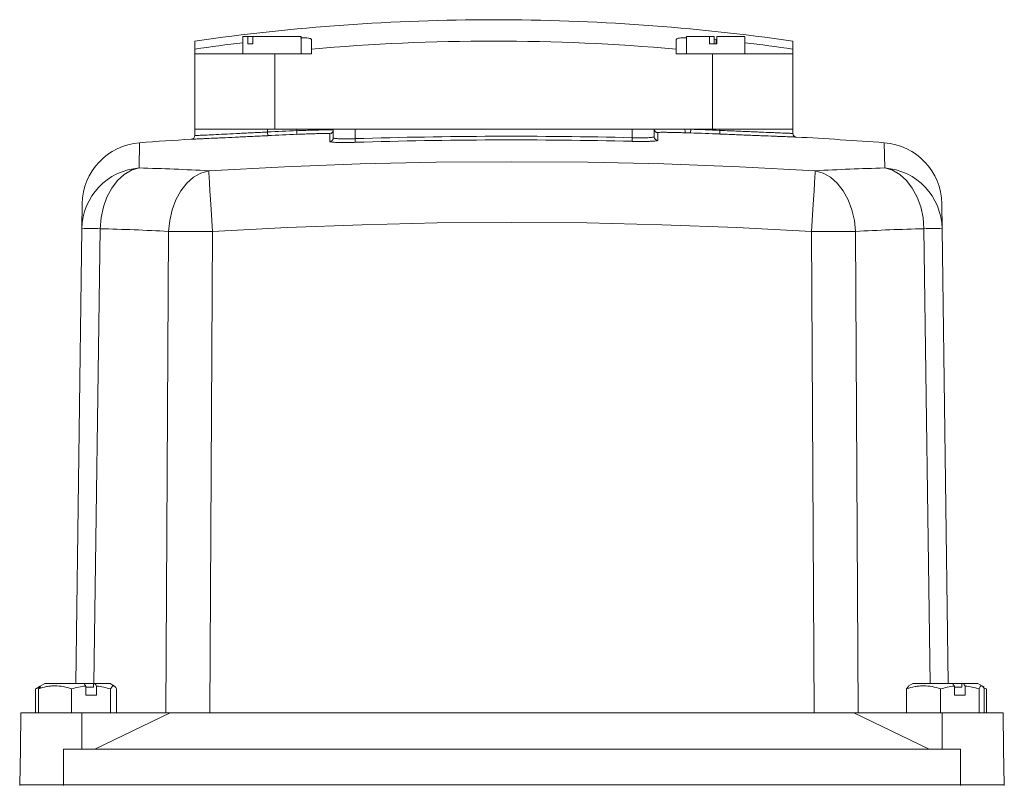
# Model space of a CAD drawing. Header units: millimetres. Extents: x 130 to 821, y 51 to 865.
# Tile 14 of 22: x 181 to 316, y 760 to 865. Entities that reach past the tile are written whole.
import ezdxf

# ---------------------------------------------------------------- set-up
doc = ezdxf.new("R2010")
doc.units = ezdxf.units.MM

msp = doc.modelspace()

# ---------------------------------------------------------------- linework, layer by layer
at = {"color": 7, "linetype": 'Continuous', "lineweight": 15}
for p, q in [((205.31, 860.73), (205.31, 861.82)), ((211.9, 862.46), (211.9, 860.06)), ((212.59, 862.46), (211.9, 862.46)), ((212.59, 861.46), (212.59, 862.46)), ((212.59, 862.46), (213.26, 862.46)), ((213.26, 861.46), (212.59, 861.46)), ((219.9, 862.46), (213.26, 862.46)), ((213.26, 862.46), (213.26, 861.46)), ((219.9, 860.06), (219.9, 862.46)), ((221.3, 862.04), (221.3, 860.73)), ((271.3, 860.73), (271.3, 862.04)), ((272.71, 862.46), (272.71, 860.06)), ((275.88, 862.46), (272.71, 862.46)), ((275.88, 861.46), (275.88, 862.46)), ((275.88, 862.46), (276.54, 862.46)), ((276.87, 861.46), (275.88, 861.46)), ((276.54, 862.46), (276.54, 861.46)), ((276.54, 862.07), (276.8, 862.04)), ((276.87, 862.46), (276.87, 861.46)), ((280.71, 862.46), (276.87, 862.46)), ((280.71, 860.06), (280.71, 862.46)), ((287.29, 861.82), (287.29, 860.73)), ((205.31, 860.06), (205.31, 860.73)), ((205.31, 860.06), (205.31, 849.76)), ((216.3, 860.06), (205.31, 860.06)), ((216.3, 860.06), (216.3, 849.76)), ((221.3, 860.06), (216.3, 860.06)), ((221.3, 860.73), (221.3, 860.06)), ((271.3, 860.06), (271.3, 860.73)), ((276.3, 860.06), (271.3, 860.06)), ((276.3, 860.06), (276.3, 849.76)), ((287.29, 860.06), (276.3, 860.06)), ((287.29, 860.73), (287.29, 860.06)), ((287.29, 860.06), (287.29, 849.76)), ((205.3, 848.87), (205.3, 849.76)), ((205.3, 849.76), (215.3, 849.76)), ((215.3, 849.36), (215.3, 849.76)), ((215.3, 849.76), (219.3, 849.76)), ((215.33, 848.86), (215.3, 849.36)), ((219.3, 849.54), (219.3, 849.76)), ((219.3, 849.76), (224.3, 849.76)), ((219.32, 849.04), (219.3, 849.54)), ((224.3, 849.76), (227.3, 849.76)), ((224.3, 848.55), (224.3, 849.76)), ((227.3, 848.45), (227.3, 849.76)), ((227.3, 849.76), (265.3, 849.76)), ((265.3, 848.58), (265.3, 849.76)), ((265.3, 849.76), (268.3, 849.76)), ((268.3, 848.71), (268.3, 849.76)), ((268.3, 849.76), (272.53, 849.76)), ((268.79, 849.26), (268.79, 848.21)), ((272.53, 849.76), (273.3, 849.76)), ((273.3, 849.73), (273.28, 849.24)), ((273.3, 849.73), (273.3, 849.76)), ((273.3, 849.76), (277.3, 849.76)), ((277.3, 849.58), (277.28, 849.08)), ((277.3, 849.58), (277.3, 849.76)), ((277.3, 849.76), (287.3, 849.76)), ((287.3, 849.17), (287.3, 849.76)), ((223.82, 848.05), (223.82, 849.13)), ((227.3, 848.45), (227.32, 847.95)), ((265.3, 848.58), (265.29, 848.08)), ((189.83, 836.11), (189.87, 839.53)), ((307.73, 839.53), (307.78, 836.11)), ((188.99, 773.76), (189.83, 836.11)), ((201.35, 769.76), (201.71, 835.73)), ((207.72, 835.73), (207.36, 769.76)), ((290.25, 769.76), (289.88, 835.73)), ((295.89, 835.73), (296.26, 769.76)), ((307.78, 836.11), (308.61, 773.76)), ((184.74, 773.76), (184.12, 773.4)), ((190.13, 773.76), (184.74, 773.76)), ((191.48, 773.76), (190.13, 773.76)), ((191.43, 773.26), (191.43, 773.76)), ((191.61, 773.76), (191.43, 773.76)), ((193.69, 773.76), (191.61, 773.76)), ((194.31, 773.4), (193.69, 773.76)), ((303.74, 773.76), (303.14, 773.41)), ((309.22, 773.76), (303.74, 773.76)), ((310.5, 773.76), (309.22, 773.76)), ((310.5, 773.26), (310.5, 773.76)), ((310.69, 773.76), (310.5, 773.76)), ((312.69, 773.76), (310.69, 773.76)), ((313.29, 773.41), (312.69, 773.76)), ((183.79, 773.13), (183.45, 773.01)), ((183.45, 773.01), (183.45, 769.76)), ((184.12, 773.4), (183.61, 773.1)), ((183.87, 773.01), (184.17, 773.32)), ((183.87, 773.01), (183.87, 769.76)), ((188.42, 773.01), (188.42, 769.76)), ((190.36, 772.16), (190.36, 773.42)), ((191.43, 773.26), (190.36, 773.26)), ((191.84, 773.42), (191.84, 772.16)), ((193.77, 773.01), (193.77, 769.76)), ((194.56, 773.01), (194.56, 769.76)), ((302.91, 773.01), (303.18, 773.34)), ((302.91, 773.01), (302.91, 769.76)), ((307.54, 773.01), (307.54, 769.76)), ((309.46, 772.16), (309.46, 773.42)), ((310.5, 773.26), (309.46, 773.26)), ((310.93, 773.42), (310.93, 772.16)), ((312.84, 773.01), (312.84, 769.76)), ((313.52, 773.28), (313.29, 773.41)), ((313.86, 773.01), (313.47, 773.19)), ((313.52, 773.01), (313.52, 769.76)), ((313.86, 773.01), (313.86, 769.76)), ((191.84, 772.16), (190.36, 772.16)), ((310.93, 772.16), (309.46, 772.16)), ((181.48, 769.76), (181.39, 764.76)), ((189.8, 769.76), (181.48, 769.76)), ((189.8, 769.76), (189.84, 764.76)), ((201.94, 769.76), (189.8, 769.76)), ((191.61, 764.76), (201.94, 769.76)), ((295.66, 769.76), (201.94, 769.76)), ((295.66, 769.76), (305.99, 764.76)), ((307.8, 769.76), (295.66, 769.76)), ((307.8, 769.76), (307.77, 764.76)), ((316.13, 769.76), (307.8, 769.76)), ((316.21, 764.76), (316.13, 769.76)), ((181.39, 764.76), (181.3, 759.86)), ((187.3, 764.76), (187.3, 759.86)), ((310.3, 764.76), (187.3, 764.76)), ((310.3, 764.76), (310.3, 759.86)), ((316.21, 764.76), (316.3, 759.86)), ((181.3, 759.86), (181.3, 759.76)), ((187.3, 759.86), (181.3, 759.86)), ((187.3, 759.86), (187.3, 759.76)), ((310.3, 759.86), (187.3, 759.86)), ((310.3, 759.86), (310.3, 759.76)), ((316.3, 759.86), (310.3, 759.86)), ((316.3, 759.86), (316.3, 759.76))]:
    msp.add_line(p, q, dxfattribs=at)
at = {"color": 8, "linetype": 'Continuous', "lineweight": 15}
for p, q in [((276.8, 861.46), (276.8, 862.04)), ((197.75, 847.89), (197.7, 844.43)), ((204.83, 848.37), (204.83, 848.38)), ((287.77, 848.67), (287.77, 848.67)), ((299.9, 844.43), (299.85, 847.89)), ((192.32, 836.11), (191.48, 773.76)), ((306.12, 773.76), (305.29, 836.11))]:
    msp.add_line(p, q, dxfattribs=at)
at = {"color": 7, "linetype": 'Continuous', "lineweight": 15, "flags": 128}
for points in [[(207.22, 844.05), (217.61, 844.59), (228, 844.98), (238.4, 845.22), (248.8, 845.29), (259.2, 845.22), (269.6, 844.98), (280, 844.59), (290.38, 844.05)], [(197.7, 844.43), (196.65, 844.11), (195.64, 843.53), (194.73, 842.71), (193.92, 841.67), (193.26, 840.45), (192.77, 839.09), (192.45, 837.62), (192.32, 836.11)], [(201.71, 835.73), (201.87, 837.25), (202.2, 838.71), (202.72, 840.07), (203.4, 841.29), (204.22, 842.33), (205.14, 843.15), (206.16, 843.73), (207.22, 844.05)], [(207.22, 844.05), (207.24, 843.74), (207.27, 843.17), (207.32, 842.35), (207.39, 841.31), (207.46, 840.09), (207.54, 838.72), (207.63, 837.25), (207.72, 835.73)], [(289.88, 835.73), (289.97, 837.25), (290.06, 838.72), (290.14, 840.09), (290.22, 841.31), (290.28, 842.35), (290.33, 843.17), (290.36, 843.74), (290.38, 844.05)], [(290.38, 844.05), (291.45, 843.73), (292.46, 843.15), (293.39, 842.33), (294.2, 841.29), (294.88, 840.07), (295.4, 838.71), (295.74, 837.25), (295.89, 835.73)], [(305.29, 836.11), (305.16, 837.62), (304.84, 839.09), (304.34, 840.45), (303.68, 841.67), (302.88, 842.71), (301.96, 843.53), (300.96, 844.11), (299.9, 844.43)], [(289.88, 835.73), (279.62, 836.27), (269.35, 836.65), (259.08, 836.89), (248.8, 836.96), (238.53, 836.89), (228.25, 836.65), (217.98, 836.27), (207.72, 835.73)]]:
    msp.add_lwpolyline(points, dxfattribs=at)
at = {"color": 7, "linetype": 'Continuous', "lineweight": 15}
for centre, radius, start, end in [((246.3, 576.89), 287.87, 90.0001, 98.1862), ((246.3, 576.89), 287.87, 81.8138, 90.0001), ((246.3, 576.89), 286.78, 96.8904, 98.2175), ((246.3, 576.89), 284.94, 84.9665, 95.0335), ((246.3, 576.89), 286.78, 81.7825, 83.1096), ((248.8, 149.76), 700.41, 92.41392, 92.74147), ((223.8, 849.63), 0.5, 272.0374, 359.9929), ((268.8, 849.76), 0.5, 180.0084, 268.373), ((268.8, 849.79), 0.5, 183.6342, 268.3734), ((273.42, 849.61), 0.903, 170.6763, 203.0267), ((248.8, 149.76), 699.91, 87.66795, 87.9954), ((248.8, 149.76), 700.41, 87.66795, 87.9954), ((287.8, 849.17), 0.5, 180, 266.8084), ((287.8, 849.17), 0.5, 180, 221.4218), ((198.37, 839.42), 8.5, 94.1822, 179.231), ((248.8, 149.76), 700, 93.60125, 94.18222), ((204.8, 848.87), 0.5, 273.6012, 360), ((204.8, 848.87), 0.5, 273.6012, 360), ((248.8, 149.76), 699.91, 92.41392, 92.74147), ((223.8, 848.55), 0.5, 271.9912, 359.9508), ((248.8, 149.76), 699.02, 88.64744, 91.76254), ((248.8, 149.76), 698.52, 88.64744, 91.76254), ((268.8, 848.71), 0.5, 180.0497, 268.4174), ((248.8, 149.76), 700, 85.81778, 86.80843), ((299.23, 839.42), 8.5, 0.769, 85.8178), ((198.3, 835.98), 8.47, 94.0246, 179.1044), ((188.54, 497.69), 346.86, 86.9133, 88.4862), ((309.06, 497.69), 346.86, 91.5138, 93.0867), ((299.3, 835.98), 8.47, 0.8956, 85.9754), ((191.07, 770.04), 66.08, 88.9208, 91.0792), ((183.26, 493.58), 342.65, 86.9133, 88.4862), ((204.72, 361.23), 474.51, 89.6372, 90.3628), ((292.88, 361.23), 474.51, 89.6372, 90.3628), ((314.34, 493.58), 342.65, 91.5138, 93.0867), ((306.53, 770.04), 66.08, 88.9208, 91.0792)]:
    msp.add_arc(centre, radius, start, end, dxfattribs=at)
at = {"color": 8, "linetype": 'Continuous', "lineweight": 15}
msp.add_arc((287.8, 849.17), 0.5, 221.4218, 266.8084, dxfattribs=at)
at = {"color": 7, "linetype": 'Continuous', "lineweight": 15}
for points, knots in [([(219.81, 862.27), (220.04, 862.27), (220.69, 862.27), (221.19, 862.19), (221.27, 862.09), (221.3, 862.04)], [0, 0, 0, 0, 0.234061, 0.684974, 1, 1, 1, 1]), ([(271.3, 862.04), (271.37, 862.1), (271.5, 862.22), (272.1, 862.29), (272.64, 862.28), (272.71, 862.28)], [0, 0, 0, 0, 0.464165, 0.928511, 1, 1, 1, 1]), ([(205.3, 848.87), (205.3, 848.87), (205.37, 848.88), (205.56, 848.88), (205.64, 848.89), (205.83, 848.9), (206.05, 848.91), (206.33, 848.92), (206.64, 848.93), (206.81, 848.94), (207.36, 848.97), (207.77, 848.99), (208.7, 849.03), (209.21, 849.06), (210.3, 849.11), (210.87, 849.14), (211.78, 849.19), (212.09, 849.2), (212.72, 849.23), (213.04, 849.25), (213.99, 849.3), (214.64, 849.33), (215.3, 849.36)], [0, 0, 0, 0, 0.125, 0.125, 0.1875, 0.1875, 0.25, 0.3125, 0.3125, 0.375, 0.375, 0.5, 0.5, 0.625, 0.625, 0.75, 0.75, 0.8125, 0.8125, 0.875, 0.875, 1, 1, 1, 1]), ([(219.3, 849.54), (219.63, 849.55), (219.96, 849.57), (220.6, 849.59), (220.92, 849.6), (221.52, 849.62), (221.81, 849.62), (222.36, 849.64), (222.61, 849.64), (223.07, 849.65), (223.28, 849.65), (223.64, 849.65), (223.8, 849.65), (223.98, 849.65), (224.04, 849.65), (224.13, 849.65), (224.17, 849.65), (224.27, 849.64), (224.3, 849.64), (224.3, 849.63)], [0, 0, 0, 0, 0.125, 0.125, 0.25, 0.25, 0.375, 0.375, 0.5, 0.5, 0.625, 0.625, 0.75, 0.75, 0.8125, 0.8125, 0.875, 0.875, 1, 1, 1, 1]), ([(223.82, 849.13), (223.82, 849.14), (223.79, 849.14), (223.68, 849.15), (223.59, 849.15), (223.36, 849.16), (223.23, 849.16), (222.9, 849.15), (222.71, 849.15), (222.3, 849.14), (222.07, 849.14), (221.58, 849.12), (221.32, 849.12), (220.78, 849.1), (220.49, 849.09), (219.91, 849.07), (219.62, 849.05), (219.32, 849.04)], [0, 0, 0, 0, 0.125, 0.125, 0.25, 0.25, 0.375, 0.375, 0.5, 0.5, 0.625, 0.625, 0.75, 0.75, 0.875, 0.875, 1, 1, 1, 1]), ([(272.59, 849.26), (272.33, 849.27), (272.07, 849.27), (271.56, 849.29), (271.32, 849.29), (270.86, 849.3), (270.64, 849.31), (270.23, 849.31), (270.04, 849.32), (269.69, 849.32), (269.54, 849.32), (269.27, 849.32), (269.16, 849.32), (268.88, 849.31), (268.79, 849.3), (268.79, 849.29)], [0, 0, 0, 0, 0.125, 0.125, 0.25, 0.25, 0.375, 0.375, 0.5, 0.5, 0.625, 0.625, 0.75, 0.75, 1, 1, 1, 1]), ([(268.79, 849.29), (268.79, 849.28), (268.79, 849.27), (268.79, 849.27), (268.79, 849.26), (268.79, 849.26), (268.79, 849.26)], [0, 0, 0, 0, 0.000999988, 0.000999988, 0.000999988, 0.001327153, 0.001327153, 0.001327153, 0.001327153]), ([(277.3, 849.58), (277.96, 849.55), (278.61, 849.53), (279.58, 849.49), (279.9, 849.47), (280.53, 849.45), (281.14, 849.42), (281.73, 849.4), (282.31, 849.37), (282.59, 849.36), (283.41, 849.33), (283.91, 849.3), (284.6, 849.28), (284.82, 849.27), (285.24, 849.25), (285.44, 849.24), (285.98, 849.22), (286.29, 849.21), (286.66, 849.19), (286.78, 849.19), (286.97, 849.18), (287.05, 849.18), (287.24, 849.17), (287.3, 849.17), (287.3, 849.17)], [0, 0, 0, 0, 0.125, 0.125, 0.1875, 0.1875, 0.25, 0.3125, 0.3125, 0.375, 0.375, 0.5, 0.5, 0.5625, 0.5625, 0.625, 0.625, 0.75, 0.75, 0.8125, 0.8125, 0.875, 0.875, 1, 1, 1, 1]), ([(215.33, 848.86), (214.63, 848.83), (213.95, 848.8), (212.95, 848.75), (212.62, 848.73), (211.96, 848.7), (211.63, 848.69), (210.68, 848.64), (210.07, 848.61), (209.22, 848.57), (208.94, 848.56), (208.41, 848.53), (208.15, 848.52), (207.43, 848.49), (206.99, 848.47), (206.42, 848.44), (206.24, 848.43), (205.91, 848.42), (205.62, 848.41), (205.39, 848.4), (205.19, 848.39), (205.1, 848.38), (204.9, 848.38), (204.83, 848.37), (204.83, 848.37)], [0, 0, 0, 0, 0.125, 0.125, 0.1875, 0.1875, 0.25, 0.25, 0.375, 0.375, 0.4375, 0.4375, 0.5, 0.5, 0.625, 0.625, 0.6875, 0.6875, 0.75, 0.8125, 0.8125, 0.875, 0.875, 1, 1, 1, 1]), ([(227.32, 847.95), (227.09, 847.94), (226.86, 847.94), (226.41, 847.93), (226.19, 847.93), (225.77, 847.92), (225.57, 847.92), (225.18, 847.93), (225, 847.93), (224.68, 847.94), (224.54, 847.95), (224.28, 847.96), (224.17, 847.97), (224, 847.99), (223.93, 848), (223.84, 848.02), (223.82, 848.04), (223.82, 848.05)], [0, 0, 0, 0, 0.125, 0.125, 0.25, 0.25, 0.375, 0.375, 0.5, 0.5, 0.625, 0.625, 0.75, 0.75, 0.875, 0.875, 1, 1, 1, 1]), ([(224.3, 848.55), (224.3, 848.54), (224.32, 848.52), (224.4, 848.5), (224.46, 848.49), (224.6, 848.47), (224.7, 848.46), (224.92, 848.44), (225.04, 848.44), (225.32, 848.43), (225.47, 848.43), (225.8, 848.42), (225.97, 848.42), (226.33, 848.42), (226.52, 848.43), (226.91, 848.43), (227.1, 848.44), (227.3, 848.45)], [0, 0, 0, 0, 0.125, 0.125, 0.25, 0.25, 0.375, 0.375, 0.5, 0.5, 0.625, 0.625, 0.75, 0.75, 0.875, 0.875, 1, 1, 1, 1]), ([(268.79, 848.21), (268.79, 848.2), (268.76, 848.19), (268.68, 848.16), (268.61, 848.15), (268.43, 848.13), (268.33, 848.12), (268.07, 848.1), (267.93, 848.09), (267.6, 848.08), (267.43, 848.08), (267.05, 848.07), (266.84, 848.07), (266.42, 848.07), (266.2, 848.07), (265.75, 848.08), (265.52, 848.08), (265.29, 848.08)], [0, 0, 0, 0, 0.125, 0.125, 0.25, 0.25, 0.375, 0.375, 0.5, 0.5, 0.625, 0.625, 0.75, 0.75, 0.875, 0.875, 1, 1, 1, 1]), ([(265.3, 848.58), (265.7, 848.57), (266.09, 848.57), (266.63, 848.57), (266.81, 848.57), (267.14, 848.58), (267.29, 848.58), (267.56, 848.59), (267.69, 848.6), (267.91, 848.62), (268, 848.63), (268.15, 848.65), (268.21, 848.66), (268.28, 848.68), (268.3, 848.7), (268.3, 848.71)], [0, 0, 0, 0, 0.25, 0.25, 0.375, 0.375, 0.5, 0.5, 0.625, 0.625, 0.75, 0.75, 0.875, 0.875, 1, 1, 1, 1]), ([(287.77, 848.67), (287.77, 848.67), (287.71, 848.67), (287.51, 848.68), (287.42, 848.68), (287.22, 848.69), (287.11, 848.69), (286.71, 848.71), (286.39, 848.72), (285.82, 848.74), (285.61, 848.75), (285.17, 848.77), (284.94, 848.78), (284.22, 848.8), (283.69, 848.83), (282.83, 848.86), (282.53, 848.87), (281.93, 848.9), (281.31, 848.92), (280.67, 848.95), (280.01, 848.97), (279.67, 848.99), (278.66, 849.03), (277.97, 849.06), (277.28, 849.08)], [0, 0, 0, 0, 0.125, 0.125, 0.1875, 0.1875, 0.25, 0.25, 0.375, 0.375, 0.4375, 0.4375, 0.5, 0.5, 0.625, 0.625, 0.6875, 0.6875, 0.75, 0.8125, 0.8125, 0.875, 0.875, 1, 1, 1, 1]), ([(188.42, 773.01), (187.68, 773.28), (186.92, 773.45), (185.95, 773.45), (185.76, 773.44), (185.38, 773.4), (185.18, 773.37), (184.61, 773.26), (184.24, 773.14), (183.87, 773.01)], [0, 0, 0, 0, 0.5, 0.5, 0.625, 0.625, 0.75, 0.75, 1, 1, 1, 1]), ([(188.42, 773.01), (188.74, 773.11), (189.06, 773.19), (189.71, 773.33), (190.03, 773.39), (190.36, 773.42)], [0, 0, 0, 0, 0.5, 0.5, 1, 1, 1, 1]), ([(194.56, 773.01), (194.43, 773.28), (194.3, 773.45), (194.13, 773.45), (194.1, 773.44), (194.03, 773.4), (194, 773.37), (193.9, 773.26), (193.84, 773.14), (193.77, 773.01)], [0, 0, 0, 0, 0.5, 0.5, 0.625, 0.625, 0.75, 0.75, 1, 1, 1, 1]), ([(307.54, 773.01), (306.79, 773.28), (306.02, 773.45), (305.04, 773.45), (304.84, 773.44), (304.45, 773.4), (304.25, 773.37), (303.67, 773.26), (303.29, 773.14), (302.91, 773.01)], [0, 0, 0, 0, 0.5, 0.5, 0.625, 0.625, 0.75, 0.75, 1, 1, 1, 1]), ([(312.84, 773.01), (312.53, 773.11), (312.21, 773.19), (311.57, 773.33), (311.25, 773.39), (310.93, 773.42)], [0, 0, 0, 0, 0.5, 0.5, 1, 1, 1, 1]), ([(313.52, 773.01), (313.41, 773.28), (313.29, 773.45), (313.15, 773.45), (313.12, 773.44), (313.07, 773.4), (313.04, 773.37), (312.95, 773.26), (312.9, 773.14), (312.84, 773.01)], [0, 0, 0, 0, 0.5, 0.5, 0.625, 0.625, 0.75, 0.75, 1, 1, 1, 1])]:
    msp.add_open_spline(points, degree=3, knots=knots, dxfattribs=at)
for points in [[(272.53, 849.76), (272.79, 849.75), (273.04, 849.74), (273.3, 849.73)], [(273.28, 849.24), (273.05, 849.24), (272.82, 849.25), (272.59, 849.26)], [(190.13, 773.76), (190.21, 773.64), (190.28, 773.53), (190.36, 773.42)], [(191.84, 773.42), (191.76, 773.53), (191.69, 773.64), (191.61, 773.76)], [(309.22, 773.76), (309.3, 773.64), (309.38, 773.53), (309.46, 773.42)], [(310.93, 773.42), (310.85, 773.53), (310.77, 773.64), (310.69, 773.76)], [(191.84, 773.42), (192.5, 773.35), (193.14, 773.2), (193.77, 773.01)], [(309.46, 773.42), (308.8, 773.35), (308.17, 773.2), (307.54, 773.01)]]:
    msp.add_open_spline(points, degree=3, dxfattribs=at)

doc.saveas('drawing.dxf')
